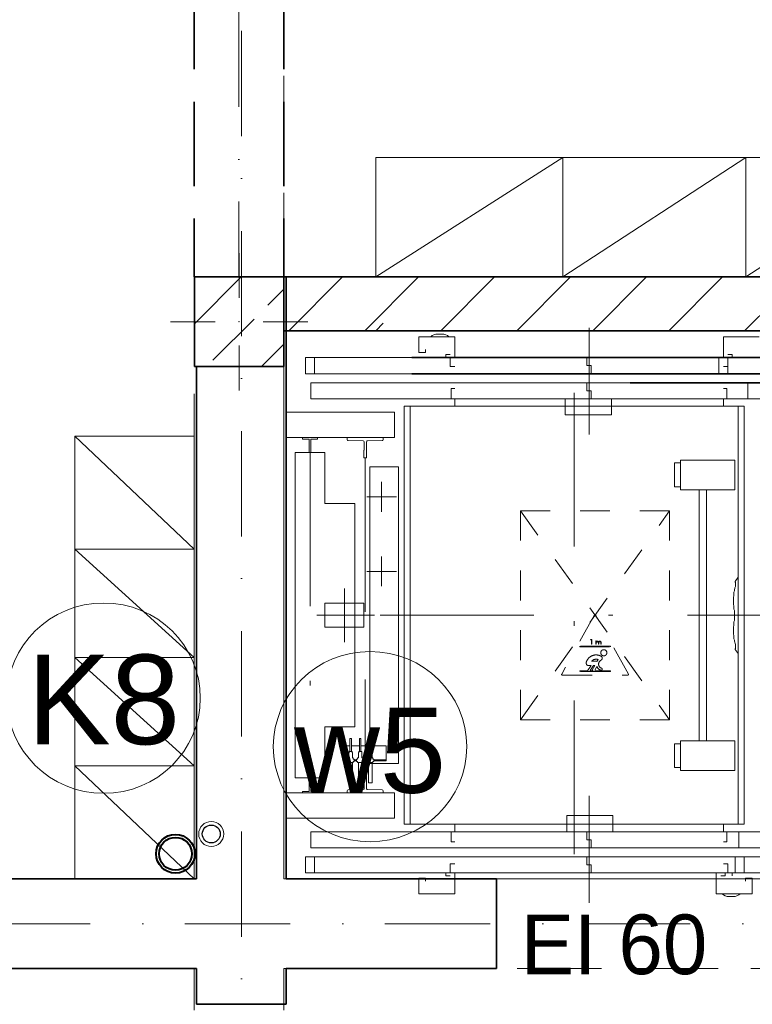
# Model space of a CAD drawing. Header units: millimetres. Extents: x -34676 to 172266, y 39940 to 476087.
# Tile 175 of 256: x 34097 to 36552, y 351421 to 354719. Entities that reach past the tile are written whole.
import ezdxf
from ezdxf.lldxf.tags import DXFTag

# ---------------------------------------------------------------- set-up
doc = ezdxf.new("R2010")
doc.units = ezdxf.units.MM
doc.header["$MEASUREMENT"] = 0
for name, pattern in [('DASHED', [2, 1, -1]), ('Krawędzie ukryte', [3.912222, 2.822222, -1.09]), ('Kropki i Kreski', [6.702778, 3.527778, -1.763889, 0, -1.411111]), ('TRAZO_Y_PUNTO', [10.3, 5.15, -2.5, 0.15, -2.5])]:
    doc.linetypes.add(name, pattern=pattern)
doc.layers.add('#ks', color=34, linetype='Continuous', lineweight=30)
doc.layers.add('#woda', color=4, linetype='Continuous', lineweight=18)
for name, color, linetype in [('#podkład', 252, 'Continuous'), ('2D - Rysunki i Obrazki', 7, 'Continuous'), ('Drzwi Archicad', 7, 'Continuous'), ('IS_Text_Pion_Wodociag', 7, 'Continuous'), ('Konstrukcja - Belki', 7, 'Continuous'), ('Konstrukcja - Siatka mod', 7, 'Continuous'), ('Konstrukcja - Stropy', 7, 'Continuous'), ('Konstrukcja - Słupy', 7, 'Continuous'), ('Konstrukcja - Ściany działowe', 7, 'Continuous'), ('Konstrukcja - Ściany nośne wew..P', 7, 'Continuous'), ('Opisy - Tekst', 7, 'Continuous'), ('Wnętrze - Umeblowanie', 7, 'Continuous')]:
    doc.layers.add(name, color=color, linetype=linetype)
doc.styles.add('MtXpl_Helvetica', font='txt', dxfattribs={"height": 0.2})
doc.styles.get("Standard").update_dxf_attribs({"font": 'arial.ttf'})
tags = doc.linetypes.add('SOLID', pattern=[10, 10, 0]).pattern_tags.tags
tags[6:7] = [DXFTag(74, 4), DXFTag(75, 0), DXFTag(340, '0'), DXFTag(46, 0.0), DXFTag(50, 0.0), DXFTag(44, 0.0), DXFTag(45, 0.0)]
tags[4:5] = [DXFTag(74, 4), DXFTag(75, 0), DXFTag(340, '0'), DXFTag(46, 0.0), DXFTag(50, 0.0), DXFTag(44, 0.0), DXFTag(45, 0.0)]

# ---------------------------------------------------------------- blocks, each defined once
blk = doc.blocks.new('kjghgg')
at = {"layer": '2D - Rysunki i Obrazki', "color": 252, "linetype": 'Continuous', "lineweight": 13, "ltscale": 100}
for p, q in [((-109395.8, 477128.3), (-109395.8, 478964.3)), ((-109070.8, 478964.3), (-109395.8, 478964.3)), ((-109095.8, 478964.3), (-109070.8, 478989.3)), ((-108950.8, 478944.3), (-108830.8, 478944.3)), ((-108950.8, 478891.3), (-108950.8, 478944.3)), ((-108910.8, 478944.3), (-108906.1, 478948.1)), ((-108910.8, 478944.3), (-108910.7, 478944.3)), ((-108906.1, 478948.1), (-108900.4, 478951.1)), ((-108900.4, 478951.1), (-108894.5, 478952.9)), ((-108894.5, 478952.9), (-108888.3, 478953.3)), ((-108873.3, 478953.3), (-108888.4, 478953.3)), ((-108867, 478952.9), (-108873.3, 478953.3)), ((-108861.1, 478951.1), (-108867, 478952.9)), ((-108855.4, 478948.1), (-108861.1, 478951.1)), ((-108850.8, 478944.3), (-108855.4, 478948.1)), ((-108850.8, 478944.3), (-108850.7, 478944.3)), ((-108830.8, 478944.3), (-108830.8, 478874.3)), ((-107930.8, 478944.3), (-107930.8, 478874.3)), ((-107810.8, 478944.3), (-107930.8, 478944.3)), ((-108928.8, 478901.3), (-108928.8, 478891.3)), ((-109330.8, 478874.3), (-109330.8, 478820.3)), ((-107915.8, 478874.3), (-109330.8, 478874.3)), ((-107454.8, 478874.3), (-109330.8, 478874.3)), ((-109300.8, 478820.3), (-109300.8, 478874.3)), ((-108928.8, 478891.3), (-108950.8, 478891.3)), ((-108860.8, 478884.3), (-108845.8, 478884.3)), ((-108860.8, 478874.3), (-108860.8, 478884.3)), ((-108845.8, 478874.3), (-108845.8, 478844.3)), ((-108780.8, 478874.3), (-108780.7, 478874.3)), ((-108430.8, 478874.3), (-108780.8, 478874.3)), ((-108430.8, 478874.3), (-108780.8, 478874.3)), ((-108430.8, 478874.3), (-108430.7, 478874.3)), ((-108388.3, 478874.3), (-108388.3, 478847.3)), ((-108330.8, 478874.3), (-108330.7, 478874.3)), ((-107980.8, 478874.3), (-108330.8, 478874.3)), ((-107980.8, 478874.3), (-108330.8, 478874.3)), ((-107980.8, 478874.3), (-107980.7, 478874.3)), ((-107945.8, 478874.3), (-107945.8, 478820.3)), ((-107900.8, 478884.3), (-107915.8, 478884.3)), ((-107915.8, 478820.3), (-107915.8, 478874.3)), ((-107915.8, 478874.3), (-107915.8, 478844.3)), ((-107900.8, 478874.3), (-107900.8, 478884.3)), ((-108830.8, 478844.3), (-108845.8, 478844.3)), ((-108388.3, 478847.3), (-108373.3, 478847.3)), ((-108373.3, 478847.3), (-108373.3, 478820.3)), ((-107930.8, 478844.3), (-107915.8, 478844.3)), ((-107915.8, 478820.3), (-109330.8, 478820.3)), ((-107454.8, 478820.3), (-109330.8, 478820.3)), ((-108430.8, 478820.3), (-108780.8, 478820.3)), ((-107980.8, 478820.3), (-108330.8, 478820.3)), ((-109312.8, 478790.3), (-109312.8, 478736.3)), ((-107848.8, 478790.3), (-109312.8, 478790.3)), ((-107472.8, 478790.3), (-109312.8, 478790.3)), ((-107472.8, 478790.3), (-109148.8, 478790.3)), ((-108830.8, 478770.3), (-108842.8, 478770.3)), ((-108842.8, 478770.3), (-108842.8, 478736.3)), ((-108430.8, 478790.3), (-108780.8, 478790.3)), ((-108430.8, 478790.3), (-108780.8, 478790.3)), ((-108780.8, 478790.3), (-108780.7, 478790.3)), ((-108430.8, 478790.3), (-108430.7, 478790.3)), ((-108388.3, 478763.3), (-108388.3, 478790.3)), ((-107980.8, 478790.3), (-108330.8, 478790.3)), ((-107980.8, 478790.3), (-108330.8, 478790.3)), ((-108330.8, 478790.3), (-108330.7, 478790.3)), ((-107980.8, 478790.3), (-107980.7, 478790.3)), ((-107930.8, 478770.3), (-107918.8, 478770.3)), ((-107918.8, 478736.3), (-107918.8, 478770.3)), ((-107848.8, 478736.3), (-107848.8, 478790.3)), ((-109312.8, 478736.3), (-107848.8, 478736.3)), ((-109312.8, 478736.3), (-109312.8, 478736.3)), ((-107848.8, 478736.3), (-109312.8, 478736.3)), ((-109312.8, 478736.3), (-107472.8, 478736.3)), ((-107472.8, 478736.3), (-109312.8, 478736.3)), ((-107472.8, 478736.3), (-109148.8, 478736.3)), ((-108830.8, 478711.3), (-108830.8, 478736.3)), ((-108430.8, 478736.3), (-108780.8, 478736.3)), ((-108679.8, 478736.3), (-108531.8, 478736.3)), ((-108679.8, 478736.3), (-108679.7, 478736.3)), ((-108531.8, 478736.3), (-108531.7, 478736.3)), ((-108460.8, 478736.3), (-108460.8, 478682.3)), ((-108373.3, 478763.3), (-108388.3, 478763.3)), ((-108373.3, 478736.3), (-108373.3, 478763.3)), ((-107980.8, 478736.3), (-108330.8, 478736.3)), ((-108305.8, 478682.3), (-108305.8, 478736.3)), ((-107930.8, 478736.3), (-108092.8, 478736.3)), ((-107930.8, 478711.3), (-107930.8, 478736.3)), ((-107880.8, 478736.3), (-107880.7, 478736.3)), ((-107880.8, 478736.3), (-107880.7, 478736.3)), ((-107880.8, 478736.3), (-107880.7, 478736.3)), ((-109000.8, 477311.3), (-109000.8, 478711.3)), ((-109000.8, 478711.3), (-107860.8, 478711.3)), ((-108980.8, 478711.3), (-107880.8, 478711.3)), ((-108980.8, 478711.3), (-108980.8, 478586.3)), ((-108980.8, 478711.3), (-108980.8, 477311.3)), ((-107880.8, 478711.3), (-108092.8, 478711.3)), ((-107880.8, 478711.3), (-107880.8, 477311.3)), ((-107880.8, 478711.3), (-107880.8, 478586.3)), ((-107860.8, 478711.3), (-107860.8, 477311.3)), ((-109032.8, 478691.3), (-109395.8, 478691.3)), ((-109395.8, 478691.3), (-109395.8, 478606.3)), ((-109032.8, 478606.3), (-109032.8, 478691.3)), ((-108460.8, 478682.3), (-108305.8, 478682.3)), ((-109395.8, 478606.3), (-109032.8, 478606.3)), ((-109340.8, 478602.3), (-109340.8, 478605.3)), ((-109291.8, 478606.3), (-109339.8, 478606.3)), ((-109290.8, 478605.3), (-109290.8, 478602.3)), ((-109190.8, 478606.3), (-109190.8, 478599.3)), ((-109190.8, 478606.3), (-109070.8, 478606.3)), ((-109070.8, 478606.3), (-109070.8, 478599.3)), ((-109319.3, 478601.3), (-109339.8, 478601.3)), ((-109318.3, 478600.3), (-109318.3, 478557.3)), ((-109313.3, 478557.3), (-109313.3, 478600.3)), ((-109312.3, 478601.3), (-109291.8, 478601.3)), ((-109137.7, 478595.2), (-109187.8, 478596.3)), ((-109134.8, 478564.7), (-109134.8, 478592.2)), ((-109126.8, 478564.7), (-109126.8, 478592.2)), ((-109123.8, 478595.2), (-109073.7, 478596.3)), ((-109265.8, 478556.3), (-109365.8, 478556.3)), ((-109365.8, 478556.3), (-109365.8, 477466.3)), ((-109314.3, 478556.3), (-109317.3, 478556.3)), ((-109315.8, 478556.3), (-109315.8, 478151.3)), ((-109315.8, 478556.3), (-109315.8, 478276.3)), ((-109265.8, 478385.3), (-109265.8, 478556.3)), ((-109135.2, 478564.3), (-109135.3, 478564.3)), ((-109135.3, 478539.3), (-109135.3, 478564.3)), ((-109134.3, 478538.3), (-109135.3, 478539.3)), ((-109134.3, 478538.3), (-109127.3, 478538.3)), ((-109130.8, 478538.3), (-109130.8, 478151.3)), ((-109127.3, 478538.3), (-109126.3, 478539.3)), ((-109126.3, 478564.3), (-109126.4, 478564.3)), ((-109126.3, 478539.3), (-109126.3, 478564.3)), ((-109115.8, 478508.3), (-109115.8, 477514.3)), ((-109018.8, 478508.3), (-109115.8, 478508.3)), ((-109018.8, 478508.3), (-109018.8, 477514.3)), ((-108074.9, 478521.3), (-108094.9, 478521.3)), ((-108094.9, 478521.3), (-108094.9, 478441.8)), ((-107892.4, 478531.3), (-108074.9, 478531.3)), ((-108074.9, 478531.3), (-108074.9, 478431.8)), ((-107892.4, 478431.8), (-107892.4, 478531.3)), ((-108094.9, 478441.8), (-108074.9, 478441.8)), ((-108074.9, 478431.8), (-107892.4, 478431.8)), ((-108011.8, 478431.8), (-108011.8, 477590.8)), ((-107986.8, 477590.8), (-107986.8, 478431.8)), ((-109165.8, 478385.3), (-109265.8, 478385.3)), ((-109165.8, 478385.3), (-109165.8, 477637.3)), ((-107880.8, 478139.1), (-107891.7, 478124.5)), ((-107891.7, 478124.6), (-107891.7, 478124.6)), ((-107889.8, 478121.4), (-107889.8, 478107.6)), ((-107880.7, 477883.5), (-107880.8, 478139.1)), ((-107893.8, 478093.1), (-107895.8, 478088.2)), ((-107895.8, 478076.3), (-107895.8, 478088.2)), ((-107893.8, 478093.1), (-107893, 478098)), ((-109265.8, 478051.3), (-109265.8, 477971.3)), ((-109135.8, 478051.3), (-109265.8, 478051.3)), ((-109135.8, 478051.3), (-109135.8, 477971.3)), ((-107897.2, 478059.1), (-107897.3, 478049.3)), ((-107897.2, 478059.6), (-107897.2, 478059.6)), ((-107897.2, 478059.1), (-107897.2, 478059.1)), ((-107897.2, 478056.8), (-107897.2, 478056.8)), ((-107897.2, 478056.3), (-107897.2, 478056.3)), ((-107895.7, 478043.5), (-107895.7, 478031.8)), ((-107895.7, 478031.8), (-107893.8, 478027.3)), ((-107893.8, 477993.9), (-107893.8, 478027.3)), ((-107894.8, 477991.9), (-107895.8, 477989)), ((-107895.8, 477977.1), (-107895.8, 477989)), ((-107893.8, 477993.9), (-107894.8, 477991.9)), ((-109265.8, 477971.3), (-109135.8, 477971.3)), ((-107897.2, 477959.9), (-107897.3, 477950.1)), ((-107897.2, 477959.9), (-107897.2, 477959.9)), ((-107897.2, 477957.1), (-107897.2, 477957.1)), ((-107895.7, 477944.3), (-107895.7, 477932.6)), ((-107895.7, 477932.6), (-107893.8, 477928.1)), ((-107890, 477913.9), (-107889.7, 477913.6)), ((-107889.7, 477913.6), (-107889.8, 477899.8)), ((-107891.7, 477896.6), (-107891.7, 477896.6)), ((-107891.7, 477896.6), (-107880.7, 477883.5)), ((-109130.8, 477484.3), (-109130.8, 477796.3)), ((-109130.8, 477484.3), (-109130.8, 477796.3)), ((-109265.8, 477637.3), (-109265.8, 477466.3)), ((-109165.8, 477637.3), (-109265.8, 477637.3)), ((-109182.1, 477598.2), (-109182.1, 477554.6)), ((-109177.3, 477598.2), (-109182.1, 477598.2)), ((-109177.3, 477554.6), (-109177.3, 477598.2)), ((-109150.1, 477598.2), (-109150.1, 477554.6)), ((-109145.3, 477598.2), (-109150.1, 477598.2)), ((-109145.3, 477554.6), (-109145.3, 477598.2)), ((-109116.1, 477598.2), (-109116.1, 477554.6)), ((-109111.3, 477598.2), (-109116.1, 477598.2)), ((-109111.3, 477554.6), (-109111.3, 477598.2)), ((-108074.9, 477580.8), (-108094.9, 477580.8)), ((-108094.9, 477580.8), (-108094.9, 477501.3)), ((-107892.4, 477590.8), (-108074.9, 477590.8)), ((-108074.9, 477590.8), (-108074.9, 477491.3)), ((-107892.4, 477491.3), (-107892.4, 477590.8)), ((-109182.1, 477574.3), (-109200.7, 477574.3)), ((-109200.7, 477574.3), (-109200.7, 477524.3)), ((-109185.7, 477550.6), (-109184.7, 477551.6)), ((-109185.7, 477533.4), (-109185.7, 477550.6)), ((-109184.7, 477554.1), (-109184.2, 477554.6)), ((-109184.7, 477551.6), (-109184.7, 477554.1)), ((-109184.2, 477554.6), (-109175.2, 477554.6)), ((-109150.1, 477574.3), (-109177.3, 477574.3)), ((-109175.2, 477554.6), (-109174.7, 477554.1)), ((-109174.7, 477554.1), (-109174.7, 477551.6)), ((-109174.7, 477551.6), (-109173.7, 477550.6)), ((-109173.7, 477550.6), (-109173.7, 477533.4)), ((-109153.7, 477550.6), (-109152.7, 477551.6)), ((-109153.7, 477533.4), (-109153.7, 477550.6)), ((-109152.7, 477554.1), (-109152.2, 477554.6)), ((-109152.7, 477551.6), (-109152.7, 477554.1)), ((-109152.2, 477554.6), (-109143.2, 477554.6)), ((-109116.1, 477574.3), (-109145.3, 477574.3)), ((-109143.2, 477554.6), (-109142.7, 477554.1)), ((-109142.7, 477554.1), (-109142.7, 477551.6)), ((-109142.7, 477551.6), (-109141.7, 477550.6)), ((-109141.7, 477550.6), (-109141.7, 477533.4)), ((-109119.7, 477550.6), (-109118.7, 477551.6)), ((-109119.7, 477533.4), (-109119.7, 477550.6)), ((-109118.7, 477554.1), (-109118.2, 477554.6)), ((-109118.7, 477551.6), (-109118.7, 477554.1)), ((-109118.2, 477554.6), (-109109.2, 477554.6)), ((-109060.7, 477574.3), (-109111.3, 477574.3)), ((-109109.2, 477554.6), (-109108.7, 477554.1)), ((-109108.7, 477554.1), (-109108.7, 477551.6)), ((-109108.7, 477551.6), (-109107.7, 477550.6)), ((-109107.7, 477550.6), (-109107.7, 477533.4)), ((-109060.7, 477524.3), (-109060.7, 477574.3)), ((-109200.7, 477527.3), (-109191.6, 477527.3)), ((-109200.7, 477524.3), (-109191.6, 477524.3)), ((-109188.2, 477529.4), (-109191.6, 477529.4)), ((-109191.6, 477529.4), (-109191.6, 477521.7)), ((-109191.6, 477521.7), (-109188.2, 477521.7)), ((-109185.7, 477533.4), (-109188.2, 477533.4)), ((-109188.2, 477533.4), (-109188.2, 477529.4)), ((-109188.2, 477517.7), (-109188.2, 477521.7)), ((-109171.2, 477517.8), (-109188.2, 477517.7)), ((-109185.7, 477517.7), (-109185.7, 477451.6)), ((-109171.2, 477533.4), (-109173.7, 477533.4)), ((-109173.7, 477451.6), (-109173.7, 477517.7)), ((-109171.2, 477529.4), (-109171.2, 477533.4)), ((-109167.7, 477529.4), (-109171.2, 477529.4)), ((-109171.2, 477521.7), (-109167.7, 477521.7)), ((-109171.2, 477521.7), (-109171.2, 477517.8)), ((-109167.7, 477521.7), (-109167.7, 477529.4)), ((-109167.7, 477527.3), (-109159.6, 477527.3)), ((-109167.7, 477524.3), (-109159.6, 477524.3)), ((-109156.2, 477529.4), (-109159.6, 477529.4)), ((-109159.6, 477529.4), (-109159.6, 477521.7)), ((-109159.6, 477521.7), (-109156.2, 477521.7)), ((-109156.2, 477533.4), (-109153.7, 477533.4)), ((-109153.7, 477533.4), (-109156.2, 477533.4)), ((-109156.2, 477529.4), (-109156.2, 477533.4)), ((-109156.2, 477517.8), (-109156.2, 477521.7)), ((-109139.2, 477517.7), (-109156.2, 477517.8)), ((-109153.7, 477517.7), (-109153.7, 477451.6)), ((-109141.7, 477533.4), (-109139.2, 477533.4)), ((-109139.2, 477533.4), (-109141.7, 477533.4)), ((-109141.7, 477451.6), (-109141.7, 477517.7)), ((-109139.2, 477533.4), (-109139.2, 477529.4)), ((-109135.7, 477529.4), (-109139.2, 477529.4)), ((-109139.2, 477521.7), (-109135.7, 477521.7)), ((-109139.2, 477521.7), (-109139.2, 477517.7)), ((-109135.7, 477521.7), (-109135.7, 477529.4)), ((-109135.7, 477527.3), (-109125.6, 477527.3)), ((-109135.7, 477524.3), (-109125.6, 477524.3)), ((-109122.2, 477529.4), (-109125.6, 477529.4)), ((-109125.6, 477529.4), (-109125.6, 477521.7)), ((-109125.6, 477521.7), (-109122.2, 477521.7)), ((-109122.2, 477533.4), (-109119.7, 477533.4)), ((-109119.7, 477533.4), (-109122.2, 477533.4)), ((-109122.2, 477533.4), (-109119.7, 477533.4)), ((-109122.2, 477529.4), (-109122.2, 477533.4)), ((-109122.2, 477517.7), (-109122.2, 477521.7)), ((-109105.2, 477517.7), (-109122.2, 477517.7)), ((-109119.7, 477517.7), (-109119.7, 477451.6)), ((-109018.8, 477514.3), (-109115.8, 477514.3)), ((-109107.7, 477533.4), (-109105.2, 477533.4)), ((-109105.2, 477533.4), (-109107.7, 477533.4)), ((-109107.7, 477533.4), (-109105.2, 477533.4)), ((-109107.7, 477516.3), (-109107.7, 477517.7)), ((-109107.7, 477451.6), (-109107.7, 477516.3)), ((-109105.2, 477533.4), (-109105.2, 477529.4)), ((-109101.7, 477529.4), (-109105.2, 477529.4)), ((-109105.2, 477521.7), (-109101.7, 477521.7)), ((-109105.2, 477521.7), (-109105.2, 477517.7)), ((-109101.7, 477521.7), (-109101.7, 477529.4)), ((-109101.7, 477527.3), (-109060.7, 477527.3)), ((-109101.7, 477524.3), (-109060.7, 477524.3)), ((-109138.7, 477507.8), (-109122.7, 477507.8)), ((-109134.3, 477484.3), (-109135.3, 477483.3)), ((-109135.3, 477483.3), (-109135.3, 477458.3)), ((-109134.3, 477484.3), (-109127.3, 477484.3)), ((-109130.7, 477507.8), (-109130.7, 477511.8)), ((-109130.7, 477507.8), (-109130.7, 477504.3)), ((-109127.3, 477484.3), (-109126.3, 477483.3)), ((-109126.3, 477483.3), (-109126.3, 477458.3)), ((-108094.9, 477501.3), (-108074.9, 477501.3)), ((-108074.9, 477491.3), (-107892.4, 477491.3)), ((-109265.8, 477466.3), (-109365.8, 477466.3)), ((-109318.3, 477422.3), (-109318.3, 477465.3)), ((-109314.3, 477466.3), (-109317.3, 477466.3)), ((-109313.3, 477465.3), (-109313.3, 477422.3)), ((-109185.7, 477451.6), (-109184.7, 477450.6)), ((-109184.7, 477450.6), (-109174.7, 477450.6)), ((-109174.7, 477450.6), (-109173.7, 477451.6)), ((-109153.7, 477451.6), (-109152.7, 477450.6)), ((-109152.7, 477450.6), (-109142.7, 477450.6)), ((-109142.7, 477450.6), (-109141.7, 477451.6)), ((-109135.2, 477458.3), (-109135.3, 477458.3)), ((-109134.8, 477457.9), (-109134.8, 477430.5)), ((-109126.8, 477457.9), (-109126.8, 477430.5)), ((-109126.3, 477458.3), (-109126.4, 477458.3)), ((-109119.7, 477451.6), (-109118.7, 477450.6)), ((-109118.7, 477450.6), (-109108.7, 477450.6)), ((-109108.7, 477450.6), (-109107.7, 477451.6)), ((-109032.8, 477416.3), (-109395.8, 477416.3)), ((-109395.8, 477416.3), (-109395.8, 477331.3)), ((-109340.8, 477420.3), (-109340.8, 477417.3)), ((-109319.3, 477421.3), (-109339.8, 477421.3)), ((-109291.8, 477416.3), (-109339.8, 477416.3)), ((-109312.3, 477421.3), (-109291.8, 477421.3)), ((-109290.8, 477417.3), (-109290.8, 477420.3)), ((-109190.8, 477416.3), (-109190.8, 477423.4)), ((-109190.8, 477416.3), (-109070.8, 477416.3)), ((-109137.7, 477427.5), (-109187.8, 477426.4)), ((-109123.8, 477427.5), (-109073.7, 477426.4)), ((-109070.8, 477416.3), (-109070.8, 477423.4)), ((-109032.8, 477331.3), (-109032.8, 477416.3)), ((-107880.8, 477311.3), (-107880.8, 477405.3)), ((-109395.8, 477331.3), (-109032.8, 477331.3)), ((-108455.8, 477340.3), (-108455.8, 477286.3)), ((-108300.8, 477340.3), (-108455.8, 477340.3)), ((-108300.8, 477286.3), (-108300.8, 477340.3)), ((-109312.8, 477286.3), (-109124.8, 477286.3)), ((-107878.8, 477286.3), (-109312.8, 477286.3)), ((-109312.8, 477286.3), (-109312.8, 477232.3)), ((-109312.8, 477286.3), (-107878.8, 477286.3)), ((-109312.8, 477286.3), (-109312.8, 477286.3)), ((-107488.8, 477286.3), (-109312.8, 477286.3)), ((-109312.8, 477286.3), (-107488.8, 477286.3)), ((-109000.8, 477311.3), (-107860.8, 477311.3)), ((-108880.8, 477286.3), (-108880.7, 477286.3)), ((-108880.8, 477286.3), (-108880.7, 477286.3)), ((-108880.8, 477286.3), (-108880.7, 477286.3)), ((-108842.8, 477286.3), (-108842.8, 477252.3)), ((-108830.8, 477311.3), (-108830.8, 477286.3)), ((-108780.8, 477286.3), (-108430.8, 477286.3)), ((-108388.3, 477286.3), (-108388.3, 477259.3)), ((-108330.8, 477286.3), (-107980.8, 477286.3)), ((-108081.8, 477286.3), (-108229.8, 477286.3)), ((-108229.8, 477286.3), (-108229.7, 477286.3)), ((-107880.8, 477311.3), (-108092.8, 477311.3)), ((-107930.8, 477286.3), (-108092.8, 477286.3)), ((-108081.8, 477286.3), (-108081.7, 477286.3)), ((-107930.8, 477311.3), (-107930.8, 477286.3)), ((-107918.8, 477252.3), (-107918.8, 477286.3)), ((-107878.8, 477232.3), (-107878.8, 477286.3)), ((-108830.8, 477252.3), (-108842.8, 477252.3)), ((-108388.3, 477259.3), (-108373.3, 477259.3)), ((-108373.3, 477259.3), (-108373.3, 477232.3)), ((-107930.8, 477252.3), (-107918.8, 477252.3)), ((-109312.8, 477232.3), (-108218.8, 477232.3)), ((-109312.8, 477232.3), (-109124.8, 477232.3)), ((-109312.8, 477232.3), (-107878.8, 477232.3)), ((-109312.8, 477232.3), (-107488.8, 477232.3)), ((-108780.8, 477232.3), (-108430.8, 477232.3)), ((-108780.8, 477232.3), (-108430.8, 477232.3)), ((-108780.8, 477232.3), (-108780.7, 477232.3)), ((-108430.8, 477232.3), (-108430.7, 477232.3)), ((-108330.8, 477232.3), (-107980.8, 477232.3)), ((-108330.8, 477232.3), (-107980.8, 477232.3)), ((-108330.8, 477232.3), (-108330.7, 477232.3)), ((-107980.8, 477232.3), (-107980.7, 477232.3)), ((-109330.8, 477202.3), (-108592.8, 477202.3)), ((-109330.8, 477202.3), (-108218.8, 477202.3)), ((-109330.8, 477202.3), (-108950.8, 477202.3)), ((-109330.8, 477202.3), (-109330.8, 477148.3)), ((-109330.8, 477202.3), (-107860.8, 477202.3)), ((-109330.8, 477202.3), (-107470.8, 477202.3)), ((-109300.8, 477148.3), (-109300.8, 477202.3)), ((-108780.8, 477202.3), (-108430.8, 477202.3)), ((-108388.3, 477175.3), (-108388.3, 477202.3)), ((-108330.8, 477202.3), (-107980.8, 477202.3)), ((-107890.8, 477202.3), (-107890.8, 477148.3)), ((-107860.8, 477148.3), (-107860.8, 477202.3)), ((-108845.8, 477148.3), (-108845.8, 477178.3)), ((-108830.8, 477178.3), (-108845.8, 477178.3)), ((-108373.3, 477175.3), (-108388.3, 477175.3)), ((-108373.3, 477148.3), (-108373.3, 477175.3)), ((-107930.8, 477178.3), (-107915.8, 477178.3)), ((-107915.8, 477148.3), (-107915.8, 477178.3)), ((-109395.8, 477128.3), (-108970.8, 477128.3)), ((-109395.8, 477128.3), (-109395.7, 477128.3)), ((-109330.8, 477148.3), (-108950.8, 477148.3)), ((-109330.8, 477148.3), (-107860.8, 477148.3)), ((-109330.8, 477148.3), (-107470.8, 477148.3)), ((-108950.8, 477131.3), (-108950.8, 477078.3)), ((-108928.8, 477131.3), (-108950.8, 477131.3)), ((-108928.8, 477121.3), (-108928.8, 477131.3)), ((-108860.8, 477148.3), (-108860.8, 477138.3)), ((-108860.8, 477138.3), (-108845.8, 477138.3)), ((-108830.8, 477078.3), (-108830.8, 477148.3)), ((-108780.8, 477148.3), (-108780.7, 477148.3)), ((-108780.8, 477148.3), (-108430.8, 477148.3)), ((-108780.8, 477148.3), (-108430.8, 477148.3)), ((-108430.8, 477148.3), (-108430.7, 477148.3)), ((-108330.8, 477148.3), (-108330.7, 477148.3)), ((-108330.8, 477148.3), (-107980.8, 477148.3)), ((-108330.8, 477148.3), (-107980.8, 477148.3)), ((-107980.8, 477148.3), (-107980.7, 477148.3)), ((-107954.8, 477078.3), (-107954.8, 477148.3)), ((-107924.8, 477138.3), (-107939.8, 477138.3)), ((-107924.8, 477148.3), (-107924.8, 477138.3)), ((-107900.8, 477148.3), (-107900.8, 477138.3)), ((-107856.8, 477131.3), (-107834.8, 477131.3)), ((-107856.8, 477121.3), (-107856.8, 477131.3)), ((-107834.8, 477131.3), (-107834.8, 477078.3)), ((-108950.8, 477078.3), (-108830.8, 477078.3)), ((-107834.8, 477078.3), (-107954.8, 477078.3)), ((-107934.8, 477078.3), (-107930.1, 477074.5)), ((-107934.8, 477078.3), (-107934.7, 477078.3)), ((-107930.1, 477074.5), (-107924.4, 477071.5)), ((-107924.4, 477071.5), (-107918.5, 477069.8)), ((-107918.5, 477069.8), (-107912.3, 477069.3)), ((-107897.3, 477069.3), (-107912.4, 477069.3)), ((-107891, 477069.8), (-107897.3, 477069.3)), ((-107885.1, 477071.5), (-107891, 477069.8)), ((-107879.4, 477074.5), (-107885.1, 477071.5)), ((-107874.8, 477078.3), (-107879.4, 477074.5)), ((-107874.8, 477078.3), (-107874.7, 477078.3))]:
    blk.add_line(p, q, dxfattribs=at)
at = {"layer": '2D - Rysunki i Obrazki', "color": 252, "linetype": 'TRAZO_Y_PUNTO', "lineweight": 13, "ltscale": 100}
for p, q in [((-108380.8, 478974.3), (-108380.8, 478616.3)), ((-108430.8, 477211.3), (-108430.8, 478811.3)), ((-109315.8, 478556.3), (-109315.8, 477466.3)), ((-109130.8, 478538.3), (-109130.8, 477484.3)), ((-109075.8, 478358.3), (-109075.8, 478458.3)), ((-109125.8, 478408.3), (-109075.8, 478408.3)), ((-109025.8, 478408.3), (-109075.8, 478408.3)), ((-109075.8, 478108.3), (-109075.8, 478208.3)), ((-109125.8, 478158.3), (-109075.8, 478158.3)), ((-109025.8, 478158.3), (-109075.8, 478158.3)), ((-109200.8, 478101.3), (-109200.8, 477921.3)), ((-109293.3, 478011.3), (-109099.5, 478011.3)), ((-109080.8, 478011.3), (-107780.8, 478011.3)), ((-109018.8, 478011.3), (-109077.8, 478011.3)), ((-108380.8, 477048.3), (-108380.8, 477406.3))]:
    blk.add_line(p, q, dxfattribs=at)
at = {"layer": '2D - Rysunki i Obrazki', "color": 252, "linetype": 'Continuous', "lineweight": 35, "ltscale": 100}
for p, q in [((-107454.8, 478874.3), (-108974.8, 478874.3)), ((-107454.8, 478820.3), (-108974.8, 478820.3)), ((-107454.8, 478820.3), (-108616.8, 478820.3)), ((-107454.8, 478820.3), (-108242.8, 478820.3)), ((-107472.8, 478790.3), (-108242.8, 478790.3))]:
    blk.add_line(p, q, dxfattribs=at)
at = {"layer": '2D - Rysunki i Obrazki', "color": 252, "linetype": 'DASHED', "lineweight": 13, "ltscale": 100}
for p, q in [((-108110.8, 478361.3), (-108610.8, 478361.3)), ((-108610.8, 478361.3), (-108610.8, 477661.3)), ((-108610.8, 477661.3), (-108110.8, 478361.3)), ((-108610.8, 478361.3), (-108110.8, 477661.3)), ((-108110.8, 477661.3), (-108110.8, 478361.3)), ((-108362.9, 478012.5), (-108472.4, 477814.2)), ((-108249.1, 477814.2), (-108358.7, 478012.5)), ((-108375.5, 477928.9), (-108374.6, 477930.6)), ((-108373, 477928.9), (-108375.5, 477928.9)), ((-108374.6, 477930.6), (-108371.5, 477930.6)), ((-108373, 477914.1), (-108373, 477928.9)), ((-108371.5, 477914.1), (-108373, 477914.1)), ((-108371.5, 477930.6), (-108371.5, 477914.1)), ((-108358, 477926.2), (-108356.5, 477926.2)), ((-108358, 477914.1), (-108358, 477926.2)), ((-108356.5, 477914.1), (-108358, 477914.1)), ((-108356.5, 477926.2), (-108356.5, 477923.3)), ((-108356.5, 477919.2), (-108356.5, 477914.1)), ((-108349.7, 477914.1), (-108349.7, 477919.2)), ((-108348.2, 477914.1), (-108349.7, 477914.1)), ((-108348.2, 477919.4), (-108348.2, 477914.1)), ((-108341.5, 477914.1), (-108341.5, 477919.1)), ((-108340, 477914.1), (-108341.5, 477914.1)), ((-108340, 477921.3), (-108340, 477914.1)), ((-108412.2, 477908), (-108412.2, 477905.1)), ((-108309.3, 477908), (-108412.2, 477908)), ((-108412.2, 477905.1), (-108309.3, 477905.1)), ((-108309.3, 477908), (-108309.3, 477905.1)), ((-108372.1, 477857.4), (-108357.1, 477857.4)), ((-108470.3, 477810.7), (-108251.2, 477810.7)), ((-108412.2, 477822.7), (-108412.2, 477825.6)), ((-108412.2, 477825.6), (-108386.5, 477825.6)), ((-108309.3, 477822.7), (-108412.2, 477822.7)), ((-108386.5, 477825.6), (-108373.7, 477843)), ((-108383, 477843), (-108373.7, 477843)), ((-108365.6, 477843), (-108377.5, 477826.7)), ((-108377.5, 477826.7), (-108377.5, 477825.6)), ((-108377.5, 477825.6), (-108367.1, 477825.6)), ((-108370.1, 477827.7), (-108361.1, 477843)), ((-108367.1, 477825.6), (-108370.1, 477827.7)), ((-108365.6, 477843), (-108361.1, 477843)), ((-108354.6, 477839.6), (-108361.1, 477827.7)), ((-108361.1, 477827.7), (-108357.1, 477825.6)), ((-108357.1, 477825.6), (-108309.3, 477825.6)), ((-108309.3, 477825.6), (-108309.3, 477822.7)), ((-108610.8, 477661.3), (-108110.8, 477661.3))]:
    blk.add_line(p, q, dxfattribs=at)
blk.add_circle((-108331.4, 477885.8), 10.3, dxfattribs=at)
at = {"layer": '2D - Rysunki i Obrazki', "color": 252, "linetype": 'Continuous', "lineweight": 13, "ltscale": 100}
for centre, radius, start, end in [((-109339.8, 478605.3), 1, 90, 180), ((-109339.8, 478602.3), 1, 180, 270), ((-109291.8, 478605.3), 1, 0, 90), ((-109291.8, 478602.3), 1, 270, 0), ((-109319.3, 478600.3), 1, 0, 90), ((-109312.3, 478600.3), 1, 90, 180), ((-109312.3, 478600.3), 1, 90, 180), ((-109187.8, 478599.3), 3, 180, 268.7315), ((-109137.8, 478592.2), 3, 0, 88.7315), ((-109123.8, 478592.2), 3, 91.2685, 180), ((-109073.8, 478599.3), 3, 271.2685, 0), ((-109317.3, 478557.3), 1, 180, 270), ((-109314.3, 478557.3), 1, 270, 0), ((-109135.2, 478564.7), 0.4, 270, 0), ((-109126.4, 478564.7), 0.4, 180, 270), ((-107872.7, 478096.6), 20.4, 147.2533, 175.8768), ((-107888.3, 478124.5), 3.4, 177.7174, 244.9852), ((-107825.8, 478061.7), 71.5, 168.2043, 182.0544), ((-107872.3, 478052.8), 25.2, 188.0952, 201.6366), ((-107825.8, 477962.5), 71.5, 168.2043, 182.0544), ((-107872.3, 477953.6), 25.2, 188.0952, 201.6366), ((-107857.9, 477930.1), 36, 183.1863, 206.7274), ((-107888.3, 477896.7), 3.4, 115.0148, 182.2826), ((-109317.3, 477465.3), 1, 90, 180), ((-109314.3, 477465.3), 1, 0, 90), ((-109135.2, 477457.9), 0.4, 0, 90), ((-109126.4, 477457.9), 0.4, 90, 180), ((-109339.8, 477420.3), 1, 90, 180), ((-109339.8, 477417.3), 1, 180, 270), ((-109319.3, 477422.3), 1, 270, 0), ((-109312.3, 477422.3), 1, 180, 270), ((-109312.3, 477422.3), 1, 180, 270), ((-109291.8, 477420.3), 1, 0, 90), ((-109291.8, 477417.3), 1, 270, 0), ((-109187.8, 477423.4), 3, 91.2685, 180), ((-109137.8, 477430.5), 3, 271.2685, 0), ((-109123.8, 477430.5), 3, 180, 268.7315), ((-109073.8, 477423.4), 3, 0, 88.7315)]:
    blk.add_arc(centre, radius, start, end, dxfattribs=at)
at = {"layer": '2D - Rysunki i Obrazki', "color": 252, "linetype": 'DASHED', "lineweight": 13, "ltscale": 100}
for centre, radius, start, end in [((-108360.8, 478011.3), 2.4, 28.9233, 151.0767), ((-108353.1, 477919.2), 5.29, 38.6725, 129.7908), ((-108353.1, 477919.2), 3.39, 0, 180), ((-108344.8, 477919.2), 5.29, 23.1163, 141.2157), ((-108344.8, 477919.2), 3.39, 358.3302, 183.773), ((-108357.3, 477844.2), 34.3, 60.2025, 162.6342), ((-108383.1, 477852.3), 7.2, 162.6342, 189.1494), ((-108383, 477850.2), 7.2, 171.9833, 270), ((-108357.3, 477844.2), 19.9, 68.3898, 138.6111), ((-108357.1, 477850.2), 7.2, 65.5307, 90), ((-108334.9, 477847.6), 21.3, 135.0045, 154.7354), ((-108334.9, 477847.6), 14, 121.9992, 252.2759), ((-108344.2, 477862.6), 3.68, 301.9992, 337.3011), ((-108343.8, 477867.7), 7.2, 294.5442, 60.2025), ((-108470.3, 477813.1), 2.4, 151.0767, 270), ((-108334.9, 477847.6), 21.3, 201.9174, 252.2759), ((-108340.2, 477830.8), 3.68, 252.2759, 72.2759), ((-108251.2, 477813.1), 2.4, 270, 28.9233)]:
    blk.add_arc(centre, radius, start, end, dxfattribs=at)
at = {"layer": 'Drzwi Archicad', "color": 252, "linetype": 'Continuous', "lineweight": 35, "ltscale": 100}
blk.add_line((-108690.7, 476828.3), (-108690.7, 477128.3), dxfattribs=at)
at = {"layer": 'Konstrukcja - Belki', "color": 252, "linetype": 'Krawędzie ukryte', "lineweight": 35, "ltscale": 100}
for p, q in [((-109704, 482078.3), (-109704, 479144.3)), ((-109404, 482078.3), (-109404, 479144.3)), ((-109704, 479144.3), (-109404, 479144.3))]:
    blk.add_line(p, q, dxfattribs=at)
at = {"layer": 'Konstrukcja - Belki', "color": 252, "linetype": 'Kropki i Kreski', "lineweight": 13, "ltscale": 100}
blk.add_line((-109554, 482078.3), (-109554, 479144.3), dxfattribs=at)
at = {"layer": 'Konstrukcja - Siatka mod', "color": 252, "linetype": 'Kropki i Kreski', "lineweight": 13, "ltscale": 100}
for p, q in [((-109545.8, 468219.5), (-109545.8, 485184.3)), ((-123813.3, 476978.3), (-94368.7, 476978.3))]:
    blk.add_line(p, q, dxfattribs=at)
at = {"layer": 'Konstrukcja - Stropy', "color": 252, "linetype": 'Continuous', "lineweight": 13, "ltscale": 100}
for p, q in [((-107435.8, 478964.3), (-109404, 478964.3)), ((-109404, 478964.3), (-109404, 477128.3)), ((-109404, 477128.3), (-107435.8, 477128.3))]:
    blk.add_line(p, q, dxfattribs=at)
at = {"layer": 'Konstrukcja - Słupy', "color": 252, "linetype": 'Continuous', "lineweight": 0, "ltscale": 100}
for p, q in [((-109553.3, 479074.3), (-109553.3, 479224.3)), ((-109633.3, 478994.3), (-109783.3, 478994.3)), ((-109473.3, 478994.3), (-109323.3, 478994.3)), ((-109553.3, 478914.3), (-109553.3, 478764.3))]:
    blk.add_line(p, q, dxfattribs=at)
at = {"layer": 'Konstrukcja - Słupy', "color": 252, "linetype": 'Continuous', "lineweight": 25}
for p, q in [((-109703.3, 478987.2), (-109546.2, 479144.3)), ((-109457.2, 479049.4), (-109403.3, 479103.3)), ((-109641.1, 478865.6), (-109503.2, 479003.5)), ((-109478.5, 478844.3), (-109403.3, 478919.5))]:
    blk.add_line(p, q, dxfattribs=at)
at = {"layer": 'Konstrukcja - Słupy', "color": 252, "linetype": 'Continuous', "lineweight": 35, "ltscale": 100}
for p, q in [((-109403.3, 479144.3), (-109703.3, 479144.3)), ((-109703.3, 479144.3), (-109703.3, 478844.3)), ((-109403.3, 478844.3), (-109403.3, 479144.3)), ((-109703.3, 478844.3), (-109403.3, 478844.3))]:
    blk.add_line(p, q, dxfattribs=at)
at = {"layer": 'Konstrukcja - Słupy', "color": 252, "linetype": 'Continuous', "lineweight": 0, "ltscale": 100}
blk.add_point((-109553.3, 478994.3), dxfattribs=at)
at = {"layer": 'Konstrukcja - Ściany działowe', "color": 252, "linetype": 'Continuous', "lineweight": 35, "ltscale": 100}
for p, q in [((-107134, 479144.3), (-109403.3, 479144.3)), ((-109403.3, 478964.3), (-107134, 478964.3))]:
    blk.add_line(p, q, dxfattribs=at)
at = {"layer": 'Konstrukcja - Ściany działowe', "color": 252, "linetype": 'Krawędzie ukryte', "lineweight": 20, "ltscale": 100}
for p, q in [((-107435.8, 479144.3), (-109403.3, 479144.3)), ((-109403.3, 479144.3), (-109403.3, 478964.3)), ((-109403.3, 478964.3), (-107435.8, 478964.3))]:
    blk.add_line(p, q, dxfattribs=at)
at = {"layer": 'Konstrukcja - Ściany działowe', "color": 252, "linetype": 'Continuous', "lineweight": 13}
for p, q in [((-109386.7, 478964.3), (-109206.7, 479144.3)), ((-109132.2, 478964.3), (-108952.2, 479144.3)), ((-108877.6, 478964.3), (-108697.6, 479144.3)), ((-108623.1, 478964.3), (-108443.1, 479144.3)), ((-108368.5, 478964.3), (-108188.5, 479144.3)), ((-108113.9, 478964.3), (-107933.9, 479144.3)), ((-107859.4, 478964.3), (-107679.4, 479144.3))]:
    blk.add_line(p, q, dxfattribs=at)
at = {"layer": 'Konstrukcja - Ściany nośne wew..P', "color": 252, "linetype": 'Krawędzie ukryte', "lineweight": 20, "ltscale": 100}
for p, q in [((-109704, 482078.3), (-109704, 479144.3)), ((-109404, 479144.3), (-109404, 482078.3)), ((-109704, 479144.3), (-109704, 477128.3)), ((-109404, 477128.3), (-109404, 479144.3)), ((-109704, 477128.3), (-115375.8, 477128.3)), ((-107435.8, 477128.3), (-109404, 477128.3)), ((-115375.8, 476828.3), (-109704, 476828.3)), ((-109704, 476828.3), (-109704, 476688.3)), ((-109404, 476828.3), (-106695.8, 476828.3)), ((-109404, 476688.3), (-109404, 476828.3))]:
    blk.add_line(p, q, dxfattribs=at)
at = {"layer": 'Konstrukcja - Ściany nośne wew..P', "color": 252, "linetype": 'Continuous', "lineweight": 35, "ltscale": 100}
for p, q in [((-109395.8, 479144.3), (-109403.3, 479144.3)), ((-109395.8, 477128.3), (-109395.8, 479144.3)), ((-109695.8, 478844.3), (-109695.8, 477128.3)), ((-109695.8, 477128.3), (-110315.8, 477128.3)), ((-108690.7, 477128.3), (-109395.8, 477128.3)), ((-108690.7, 476828.3), (-108690.7, 477128.3)), ((-110315.8, 476828.3), (-109695.8, 476828.3)), ((-109695.8, 476828.3), (-109695.8, 476708.3)), ((-109395.8, 476828.3), (-108690.7, 476828.3)), ((-109395.8, 476708.3), (-109395.8, 476828.3)), ((-109695.8, 476708.3), (-109395.8, 476708.3))]:
    blk.add_line(p, q, dxfattribs=at)
at = {"layer": 'Wnętrze - Umeblowanie', "color": 252, "linetype": 'Continuous', "lineweight": 13, "ltscale": 100}
for p, q in [((-106615.8, 479544.3), (-109095.8, 479544.3)), ((-109095.8, 479544.3), (-109095.8, 479144.3)), ((-109095.8, 479144.3), (-108468.3, 479544.3)), ((-108468.3, 479544.3), (-108468.3, 479144.3)), ((-108468.3, 479144.3), (-107855.8, 479544.3)), ((-107855.8, 479544.3), (-107855.8, 479144.3)), ((-107855.8, 479144.3), (-107243.3, 479544.3)), ((-109095.8, 479144.3), (-106615.8, 479144.3)), ((-109704, 478611.3), (-110104, 478611.3)), ((-110104, 478611.3), (-110104, 477128.3)), ((-110104, 478611.3), (-109704, 478233)), ((-109704, 477128.3), (-109704, 478611.3)), ((-109704, 478233), (-110104, 478233)), ((-110104, 478233), (-109704, 477869.8)), ((-109704, 477869.8), (-110104, 477869.8)), ((-110104, 477869.8), (-109704, 477506.6)), ((-109704, 477506.6), (-110104, 477506.6)), ((-110104, 477506.6), (-109704, 477128.3)), ((-110104, 477128.3), (-109704, 477128.3))]:
    blk.add_line(p, q, dxfattribs=at)
at = {"layer": 'Opisy - Tekst', "color": 252, "linetype": 'Continuous', "lineweight": 13, "style": 'MtXpl_Helvetica'}
blk.add_text('EI 60', height=200, dxfattribs=at).set_placement((-108609.2, 476809.1))

msp = doc.modelspace()

# ---------------------------------------------------------------- linework, layer by layer
at = {"layer": '#ks', "color": 34, "lineweight": 40}
for radius in [65, 65, 65, 65, 65, 65, 65, 55, 55, 55, 55, 55, 55, 55]:
    msp.add_circle((34619.3, 351925), radius, dxfattribs=at)
at = {"layer": '#woda', "color": 4, "lineweight": 5}
msp.add_circle((34739.2, 351991.3), 42, dxfattribs=at)
at = {"layer": '#woda', "color": 4, "lineweight": 30}
msp.add_circle((34739.2, 351991.3), 30, dxfattribs=at)
at = {"layer": 'IS_Text_Pion_Wodociag', "color": 7, "linetype": 'SOLID', "lineweight": 18, "ltscale": 10}
for centre in [(34378.6, 352446.2), (35271.2, 352283.8)]:
    msp.add_ellipse(centre, major_axis=(324, 0), ratio=0.983333, dxfattribs=at)

# ---------------------------------------------------------------- block references
at = {"layer": '#podkład'}
msp.add_blockref('kjghgg', (144386, -125287.5), dxfattribs=at)

# ---------------------------------------------------------------- texts
at = {"layer": 'IS_Text_Pion_Wodociag', "color": 7, "linetype": 'SOLID', "lineweight": 18, "ltscale": 10, "attachment_point": 8}
for s, insert, char_height in [('K8', (34378.6, 352287.6), 300), ('\\fArial|b0|i0;w5', (35271.2, 352125.3), 285.12)]:
    msp.add_mtext(s, dxfattribs=dict(at, insert=insert, char_height=char_height))

doc.saveas('drawing.dxf')
